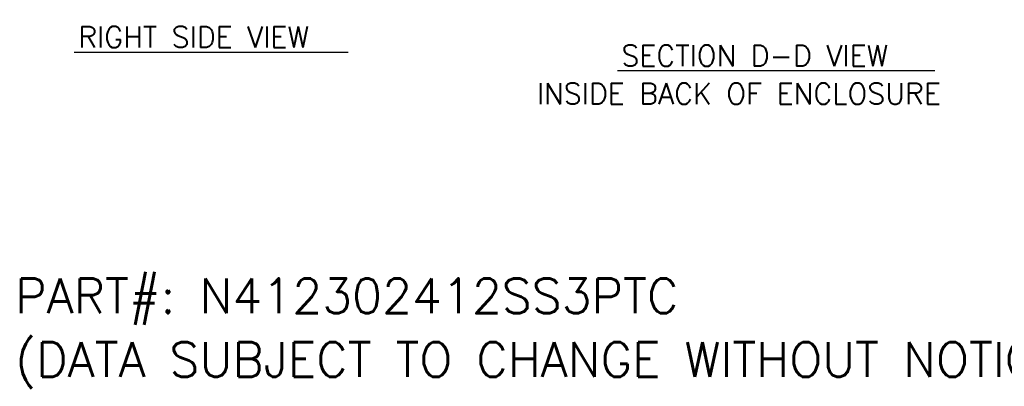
# Model space of a CAD drawing. Header units: inches. Extents: x 1 to 178, y 1 to 113.
# Tile 44 of 66: x 80 to 140, y 10 to 32. Entities that reach past the tile are written whole.
import ezdxf

# ---------------------------------------------------------------- set-up
doc = ezdxf.new("R2010")
doc.units = ezdxf.units.IN
doc.header["$LTSCALE"] = 10.666667
doc.header["$MEASUREMENT"] = 0
doc.layers.add('Symbol (ANSI)', color=7, linetype='Continuous', lineweight=18)
doc.styles.add('Note Text (ANSI)', font='RomanS.shx')
doc.styles.add('Text Style164', font='RomanS.shx')

msp = doc.modelspace()

# ---------------------------------------------------------------- linework, layer by layer
at = {"layer": 'Symbol (ANSI)', "lineweight": 30}
for p, q in [((83.5834, 30.1613), (100.3216, 30.1613)), ((116.757, 29.0298), (136.1431, 29.0298))]:
    msp.add_line(p, q, dxfattribs=at)

# ---------------------------------------------------------------- texts
at = {"layer": 'Symbol (ANSI)', "insert": (83.8282, 30.4371), "char_height": 1.28, "attachment_point": 7, "line_spacing_factor": 1.806818, "style": 'Text Style164'}
msp.add_mtext('RIGHT SIDE VIEW', dxfattribs=at)
at = {"layer": 'Symbol (ANSI)', "char_height": 1.28, "attachment_point": 7}
for s, insert, style in [('SECTION D-D VIEW', (117.0018, 29.3055), 'Text Style164'), ('INSIDE BACK OF ENCLOSURE', (111.8353, 26.9719), 'Note Text (ANSI)')]:
    msp.add_mtext(s, dxfattribs=dict(at, insert=insert, style=style))
at = {"layer": 'Symbol (ANSI)', "insert": (79.9884, 16.3346), "char_height": 2.133333, "width": 81.076767, "attachment_point": 1, "line_spacing_factor": 1.093904, "style": 'Note Text (ANSI)'}
msp.add_mtext('{\\fRomanS|b0|i0;\\H2.1333;PART#: N412302412SS3PTC\\P(DATA SUBJECT TO CHANGE WITHOUT NOTICE)\\P }', dxfattribs=at)

doc.saveas('drawing.dxf')
